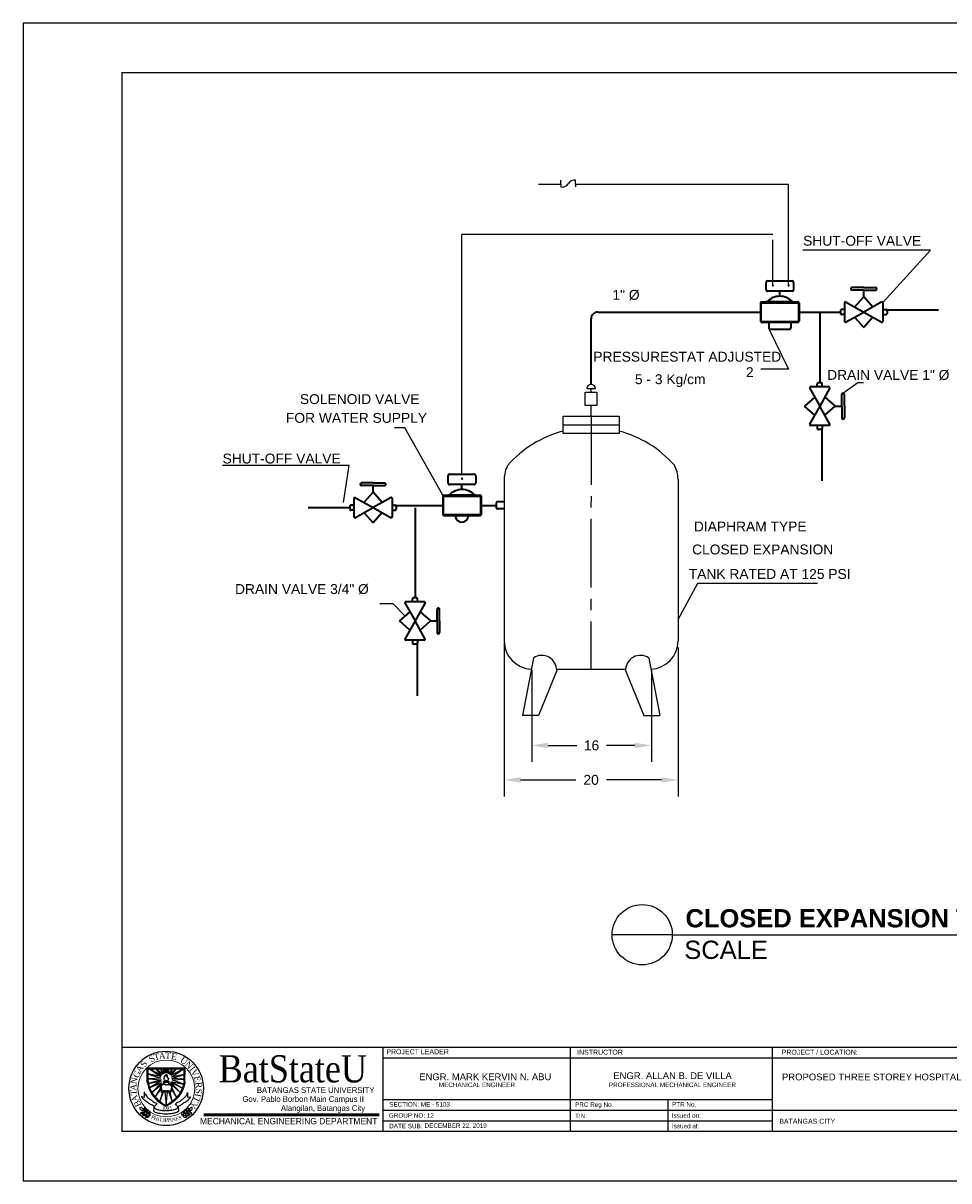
# Model space of a CAD drawing. Header units: inches. Extents: x 43.9 to 61.8, y 16.4 to 29.1.
# Tile 1 of 2: x 43.9 to 54, y 16.4 to 29.1. Entities that reach past the tile are written whole.
import ezdxf
from ezdxf.enums import TextEntityAlignment as Align

# ---------------------------------------------------------------- set-up
doc = ezdxf.new("R2010")
doc.units = ezdxf.units.IN
doc.header["$MEASUREMENT"] = 0
doc.linetypes.add('CENTER2', pattern=[1.125, 0.75, -0.125, 0.125, -0.125])
doc.linetypes.add('DASHDOT', pattern=[1, 0.5, -0.25, 0, -0.25])
for name, color, linetype in [('.1', 1, 'Continuous'), ('Duct', 4, 'Continuous'), ('pipe', 5, 'Continuous'), ('template', 7, 'Continuous')]:
    doc.layers.add(name, color=color, linetype=linetype)
for name, color, linetype, lineweight in [('2', 2, 'Continuous', 25), ('3', 3, 'Continuous', 25), ('5', 5, 'Continuous', 35)]:
    doc.layers.add(name, color=color, linetype=linetype, lineweight=lineweight)
doc.styles.add('arial', font='arial.ttf')
doc.styles.add('CGOTHIC', font='GOTHIC.TTF')
doc.styles.add('GARAMOND', font='GARA.TTF')
doc.dimstyles.get("Standard").update_dxf_attribs({"dimtxt": 0.18, "dimasz": 0.18, "dimexe": 0.18, "dimexo": 0.0625, "dimgap": 0.09, "dimtad": 0, "dimtih": 1, "dimtoh": 1, "dimdec": 4, "dimzin": 0, "dimdsep": 46, "dimtxsty": 'Standard', "dimcen": 0.09, "dimadec": 0, "dimazin": 0, "dimtfac": 1, "dimtdec": 4, "dimtofl": 0, "dimtmove": 0, "dimatfit": 3, "dimfxl": 1, "dimtolj": 1, "dimtzin": 0, "dimarcsym": 0})

# ---------------------------------------------------------------- blocks, each defined once
blk = doc.blocks.new('*D2')
at = {"color": 0, "lineweight": -2, "transparency": 16777216}
for p, q in [((49.456, 21.999), (49.456, 20.995)), ((50.768, 21.999), (50.768, 20.995)), ((49.636, 21.175), (49.95, 21.175)), ((50.588, 21.175), (50.275, 21.175))]:
    blk.add_line(p, q, dxfattribs=at)
at = {"color": 0, "transparency": 16777216}
for points in [[(49.636, 21.205), (49.636, 21.145), (49.456, 21.175)], [(50.588, 21.205), (50.588, 21.145), (50.768, 21.175)]]:
    blk.add_solid(points, dxfattribs=at)
at = {"layer": 'Defpoints', "color": 0, "transparency": 16777216}
for p in [(49.456, 22.062), (50.768, 22.062), (50.768, 21.175)]:
    blk.add_point(p, dxfattribs=at)
at = {"color": 0, "transparency": 16777216, "insert": (50.112, 21.175), "char_height": 0.1083, "width": 0.62402, "attachment_point": 5, "style": 'arial'}
blk.add_mtext('\\A1;16', dxfattribs=at)
blk = doc.blocks.new('*D3')
at = {"color": 0, "lineweight": -2, "transparency": 16777216}
for p, q in [((49.155, 22.295), (49.155, 20.617)), ((51.06, 22.249), (51.06, 20.617)), ((49.335, 20.797), (49.939, 20.797)), ((50.88, 20.797), (50.275, 20.797))]:
    blk.add_line(p, q, dxfattribs=at)
at = {"color": 0, "transparency": 16777216}
for points in [[(49.335, 20.827), (49.335, 20.767), (49.155, 20.797)], [(50.88, 20.827), (50.88, 20.767), (51.06, 20.797)]]:
    blk.add_solid(points, dxfattribs=at)
at = {"layer": 'Defpoints', "color": 0, "transparency": 16777216}
for p in [(49.155, 22.357), (51.06, 22.312), (51.06, 20.797)]:
    blk.add_point(p, dxfattribs=at)
at = {"color": 0, "transparency": 16777216, "insert": (50.107, 20.797), "char_height": 0.1083, "attachment_point": 5, "style": 'arial'}
blk.add_mtext('\\A1;20', dxfattribs=at)

msp = doc.modelspace()

# ---------------------------------------------------------------- linework, layer by layer
at = {"layer": '.1', "color": 0}
msp.add_line((61.7772, 29.09214), (43.88147, 29.09214), dxfattribs=at)
for p, q in [((48.69151, 24.14835), (48.69151, 26.77501)), ((52.10002, 26.77501), (48.69151, 26.77501)), ((50.99755, 19.10055), (50.337, 19.10055)), ((50.99755, 19.10055), (56.14817, 19.10055))]:
    msp.add_line(p, q)
at = {"color": 7}
for p, q in [((49.80119, 24.78252), (50.41326, 24.78252)), ((49.80119, 24.59306), (49.80119, 24.78252)), ((50.41326, 24.78252), (50.41326, 24.59306)), ((49.80119, 24.68779), (50.41326, 24.68779)), ((50.41326, 24.59306), (49.80119, 24.59306)), ((49.15465, 24.09394), (49.15465, 22.31915)), ((51.05979, 24.09394), (51.05979, 22.31915)), ((49.47449, 22.1332), (49.3541, 21.50383)), ((50.73995, 22.1332), (50.86034, 21.50383)), ((49.72971, 21.99602), (49.53102, 21.50383)), ((49.72933, 22.01108), (50.47865, 22.01108)), ((50.48473, 21.99602), (50.68343, 21.50383)), ((49.53102, 21.50383), (49.3541, 21.50383)), ((50.68343, 21.50383), (50.86034, 21.50383))]:
    msp.add_line(p, q, dxfattribs=at)
at = {"linetype": 'CENTER2'}
msp.add_line((50.10722, 24.78252), (50.10399, 22.01108), dxfattribs=at)
msp.add_circle((50.66728, 19.10055), 0.33027)
at = {"color": 7}
for centre, radius, start, end in [((50.10722, 23.44485), 1.21419, 104.598766, 138.726021), ((50.10722, 23.44485), 1.21419, 41.273979, 75.401234), ((49.46273, 24.09394), 0.30808, 150.466994, 180), ((50.75171, 24.09394), 0.30808, 0, 29.533006), ((49.46273, 22.31915), 0.30808, 180, 267.849613), ((50.75171, 22.31915), 0.30808, 272.150375, 0), ((49.56706, 21.99942), 0.16269, 358.802335, 124.679184), ((50.64739, 21.99942), 0.16269, 55.320816, 181.197665)]:
    msp.add_arc(centre, radius, start, end, dxfattribs=at)
at = {"layer": '2', "color": 7}
for p, q in [((49.77549, 27.32526), (49.53063, 27.32526)), ((49.77549, 27.32526), (49.77549, 27.3724)), ((49.77549, 27.32526), (49.77549, 27.29651)), ((49.93659, 27.32526), (49.93659, 27.3724)), ((52.27247, 27.32526), (49.93659, 27.32526)), ((49.93659, 27.32526), (49.93659, 27.29651)), ((52.27247, 26.21665), (52.27247, 27.32526)), ((53.82705, 26.60302), (52.42676, 26.60302)), ((53.30816, 26.03353), (53.82705, 26.60302)), ((51.97514, 25.82363), (51.97514, 26.02332)), ((51.97514, 26.02332), (52.37683, 26.02332)), ((52.37683, 26.02332), (52.37683, 25.82363)), ((52.37683, 25.82363), (51.97514, 25.82363)), ((52.05678, 25.74232), (52.27247, 25.29902)), ((52.27247, 25.29902), (51.96639, 25.29902)), ((52.8665, 25.03719), (53.02962, 25.15413)), ((53.02962, 25.15413), (53.09406, 25.15413)), ((48.06519, 24.65677), (47.95243, 24.65677)), ((48.48252, 23.91853), (48.06519, 24.65677)), ((47.45373, 24.24208), (46.06517, 24.24208)), ((47.39393, 23.83896), (47.45373, 24.24208)), ((48.4911, 23.70491), (48.4911, 23.9046)), ((48.4911, 23.9046), (48.89279, 23.9046)), ((48.89279, 23.9046), (48.89279, 23.70491)), ((48.89279, 23.70491), (48.4911, 23.70491)), ((51.27268, 22.94989), (51.05979, 22.55985)), ((52.58949, 22.94989), (51.27268, 22.94989)), ((47.93772, 22.72685), (47.79273, 22.72685)), ((48.06626, 22.5959), (47.93772, 22.72685))]:
    msp.add_line(p, q, dxfattribs=at)
at = {"layer": '2', "color": 7, "linetype": 'DASHDOT'}
msp.add_line((52.10002, 26.21665), (52.10002, 26.77501), dxfattribs=at)
at = {"layer": '2', "color": 7}
for centre, major_axis, start_param, end_param in [((49.79227, 27.36651), (0.0509, 0.0509), 3.69179487, 4.98194823), ((49.93213, 27.27988), (-0.0655, 0.0655), -0.83352125, 0.20071219), ((52.10002, 26.21665), (-0.00431, 0.00431), 3.92699082, 7.06858347), ((52.10002, 26.21665), (0.00431, 0.00431), 2.35619449, 5.49778714), ((52.27247, 26.21665), (0.00431, 0.00431), 5.49778714, 8.6393798), ((52.27247, 26.21665), (0.00431, 0.00431), 2.35619449, 5.49778714), ((48.69322, 24.09793), (0.00431, 0.00431), 5.49778714, 8.6393798), ((48.69322, 24.09793), (0.00431, 0.00431), 2.35619449, 5.49778714)]:
    msp.add_ellipse(centre, major_axis=major_axis, ratio=1, start_param=start_param, end_param=end_param, dxfattribs=at)
for points in [[(53.30866, 26.033), (53.30766, 26.03407), (53.30496, 26.03053)], [(52.05613, 25.742), (52.05744, 25.74264), (52.05487, 25.74627)], [(52.86693, 25.0366), (52.86607, 25.03779), (52.86293, 25.03464)], [(47.90995, 23.89003), (47.90904, 23.89118), (47.90604, 23.8879)], [(48.48311, 23.91896), (48.48192, 23.9181), (48.48508, 23.91496)], [(48.06678, 22.59641), (48.06574, 22.59538), (48.06933, 22.59277)]]:
    msp.add_solid(points, dxfattribs=at)
at = {"layer": '5', "color": 7}
for p, q in [((52.02479, 26.16973), (52.02479, 26.25107)), ((52.04079, 26.26707), (52.31031, 26.26707)), ((52.31031, 26.15373), (52.04079, 26.15373)), ((52.17555, 26.09871), (52.17555, 26.15373)), ((52.32632, 26.25107), (52.32632, 26.16973)), ((53.09568, 26.19492), (52.96812, 26.19492)), ((53.09568, 26.16632), (52.96812, 26.16632)), ((53.09568, 26.19492), (53.22324, 26.19492)), ((53.09568, 26.16632), (53.22324, 26.16632)), ((53.09568, 26.09369), (53.09568, 26.16632)), ((51.96451, 26.02434), (51.96451, 25.82593)), ((51.97631, 26.03613), (52.02717, 26.03613)), ((52.32394, 26.03613), (52.02717, 26.03613)), ((52.32394, 26.03613), (52.3748, 26.03613)), ((52.38659, 26.02434), (52.38659, 25.82593)), ((52.88464, 26.02434), (52.88464, 25.82593)), ((52.89643, 26.03613), (53.09568, 25.92513)), ((52.99606, 25.98063), (53.09568, 26.09369)), ((53.1953, 25.98063), (53.09568, 26.09369)), ((53.29492, 26.03613), (53.09568, 25.92513)), ((53.30672, 26.02434), (53.30672, 25.82593)), ((50.18034, 25.92513), (51.36978, 25.92513)), ((51.36978, 25.92513), (51.96451, 25.92513)), ((52.38659, 25.92513), (52.84024, 25.92513)), ((52.61341, 25.92513), (52.61341, 25.14952)), ((52.84024, 25.9406), (52.84024, 25.90967)), ((52.88464, 25.95279), (52.85242, 25.95279)), ((52.88464, 25.89748), (52.85242, 25.89748)), ((52.89643, 25.81414), (53.09568, 25.92513)), ((53.09568, 25.92513), (53.29492, 25.81414)), ((53.30672, 25.95279), (53.33893, 25.95279)), ((53.30672, 25.89748), (53.33893, 25.89748)), ((53.34755, 25.94922), (53.91565, 25.94922)), ((53.35112, 25.9406), (53.35112, 25.90967)), ((50.10722, 25.13288), (50.10722, 25.85202)), ((51.97631, 25.81414), (52.3748, 25.81414)), ((52.05387, 25.81414), (52.05387, 25.75108)), ((52.29723, 25.81414), (52.29723, 25.75108)), ((52.99606, 25.86964), (53.09568, 25.75658)), ((53.1953, 25.86964), (53.09568, 25.75658)), ((52.06606, 25.73889), (52.28504, 25.73889)), ((52.58576, 25.10512), (52.58576, 25.13733)), ((52.62888, 25.14952), (52.59795, 25.14952)), ((52.64107, 25.10512), (52.64107, 25.13733)), ((52.50242, 25.09332), (52.61341, 24.89408)), ((52.71262, 25.10512), (52.51421, 25.10512)), ((52.72441, 25.09332), (52.61341, 24.89408)), ((52.8546, 24.89408), (52.8546, 25.02164)), ((52.88321, 24.89408), (52.88321, 25.02164)), ((52.55792, 24.9937), (52.44486, 24.89408)), ((52.55792, 24.79445), (52.44486, 24.89408)), ((52.61341, 24.89408), (52.50242, 24.69483)), ((52.72441, 24.69483), (52.61341, 24.89408)), ((52.66891, 24.9937), (52.78197, 24.89408)), ((52.66891, 24.79445), (52.78197, 24.89408)), ((52.78197, 24.89408), (52.8546, 24.89408)), ((52.8546, 24.89408), (52.8546, 24.76652)), ((52.88321, 24.89408), (52.88321, 24.76652)), ((52.71262, 24.68304), (52.51421, 24.68304)), ((52.58576, 24.68304), (52.58576, 24.65082)), ((52.62888, 24.63864), (52.59795, 24.63864)), ((52.6375, 24.64221), (52.6375, 24.07411)), ((52.64107, 24.68304), (52.64107, 24.65082)), ((48.54075, 24.05101), (48.54075, 24.13235)), ((48.55675, 24.14835), (48.82628, 24.14835)), ((48.84228, 24.13235), (48.84228, 24.05101)), ((47.71655, 24.05212), (47.58899, 24.05212)), ((47.71655, 24.02352), (47.58899, 24.02352)), ((47.71655, 24.05212), (47.84411, 24.05212)), ((47.71655, 24.02352), (47.84411, 24.02352)), ((47.71655, 23.95089), (47.71655, 24.02352)), ((48.82628, 24.03501), (48.55675, 24.03501)), ((48.69151, 23.97999), (48.69151, 24.03501)), ((47.50551, 23.88153), (47.50551, 23.68313)), ((47.5173, 23.89333), (47.71655, 23.78233)), ((47.61693, 23.83783), (47.71655, 23.95089)), ((47.81617, 23.83783), (47.71655, 23.95089)), ((47.91579, 23.89333), (47.71655, 23.78233)), ((47.92759, 23.88153), (47.92759, 23.68313)), ((48.48047, 23.90562), (48.48047, 23.70721)), ((48.49227, 23.91741), (48.54313, 23.91741)), ((48.8399, 23.91741), (48.54313, 23.91741)), ((48.8399, 23.91741), (48.89076, 23.91741)), ((48.90256, 23.90562), (48.90256, 23.70721)), ((47.00746, 23.78233), (47.46111, 23.78233)), ((47.46111, 23.7978), (47.46111, 23.76687)), ((47.50551, 23.80998), (47.47329, 23.80998)), ((47.50551, 23.75468), (47.47329, 23.75468)), ((47.5173, 23.67133), (47.71655, 23.78233)), ((47.71655, 23.78233), (47.91579, 23.67133)), ((47.92759, 23.80998), (47.9598, 23.80998)), ((47.92759, 23.75468), (47.9598, 23.75468)), ((47.96842, 23.80641), (48.48047, 23.80641)), ((47.97199, 23.7978), (47.97199, 23.76687)), ((48.17706, 23.77951), (48.17706, 22.79461)), ((48.90256, 23.80641), (49.0678, 23.80641)), ((49.0678, 23.8328), (49.0678, 23.78003)), ((49.15465, 23.84498), (49.07999, 23.84498)), ((49.15465, 23.76785), (49.07999, 23.76785)), ((47.61693, 23.72683), (47.71655, 23.61378)), ((47.81617, 23.72683), (47.71655, 23.61378)), ((48.49227, 23.69542), (48.89076, 23.69542)), ((48.06606, 22.73841), (48.17706, 22.53917)), ((48.27626, 22.75021), (48.07786, 22.75021)), ((48.14941, 22.75021), (48.14941, 22.78242)), ((48.19253, 22.79461), (48.1616, 22.79461)), ((48.28806, 22.73841), (48.17706, 22.53917)), ((48.20471, 22.75021), (48.20471, 22.78242)), ((48.12156, 22.63879), (48.00851, 22.53917)), ((48.23256, 22.63879), (48.34562, 22.53917)), ((48.41825, 22.53917), (48.41825, 22.66673)), ((48.44685, 22.53917), (48.44685, 22.66673)), ((48.12156, 22.43955), (48.00851, 22.53917)), ((48.17706, 22.53917), (48.06606, 22.33992)), ((48.28806, 22.33992), (48.17706, 22.53917)), ((48.23256, 22.43955), (48.34562, 22.53917)), ((48.34562, 22.53917), (48.41825, 22.53917)), ((48.41825, 22.53917), (48.41825, 22.41161)), ((48.44685, 22.53917), (48.44685, 22.41161)), ((48.27626, 22.32813), (48.07786, 22.32813)), ((48.14941, 22.32813), (48.14941, 22.29591)), ((48.19253, 22.28373), (48.1616, 22.28373)), ((48.20114, 22.2873), (48.20114, 21.7192)), ((48.20471, 22.32813), (48.20471, 22.29591))]:
    msp.add_line(p, q, dxfattribs=at)
for centre, major_axis, start_param, end_param in [((52.04079, 26.25107), (-0.01132, 0.01132), -0.78539816, 0.78539816), ((52.04079, 26.16973), (0.01132, 0.01132), 2.35619449, 3.92699082), ((52.31031, 26.25107), (-0.01132, 0.01132), 3.92699082, 5.49778714), ((52.31031, 26.16973), (0.01132, 0.01132), 3.92699082, 5.49778714), ((52.96812, 26.18062), (-0.01011, 0.01011), -0.78539816, 2.35619449), ((53.22324, 26.18062), (0.01011, 0.01011), 3.92699082, 7.06858347), ((51.97631, 26.02434), (0.00834, 0.00834), 0.78539816, 2.35619449), ((52.02717, 26.04793), (0.00834, 0.00834), 3.92699082, 4.72518091), ((52.17555, 25.90329), (0.18281, 0.06905), 1.20963793, 2.00782802), ((52.17555, 25.90329), (-0.13818, 0.13818), 4.69959705, 5.49778714), ((52.32394, 26.04793), (-0.00834, 0.00834), 1.55800439, 2.35619449), ((52.3748, 26.02434), (0.00834, 0.00834), 5.49778714, 7.06858347), ((52.89643, 26.02434), (-0.00834, 0.00834), -0.78539816, 0.78539816), ((53.29492, 26.02434), (0.00834, 0.00834), 5.49778714, 7.06858347), ((50.18034, 25.85202), (0.0517, 0.0517), 0.78539816, 2.35619449), ((52.85242, 25.9406), (0.00862, 0.00862), 0.78539816, 2.35619449), ((52.85242, 25.90967), (0.00862, 0.00862), 2.35619449, 3.92699082), ((53.33893, 25.9406), (-0.00862, 0.00862), 3.92699082, 5.49778714), ((53.33893, 25.90967), (-0.00862, 0.00862), 2.35619449, 3.92699082), ((51.97631, 25.82593), (-0.00834, 0.00834), 0.78539816, 2.35619449), ((52.3748, 25.82593), (-0.00834, 0.00834), 2.35619449, 3.92699082), ((52.89643, 25.82593), (0.00834, 0.00834), 2.35619449, 3.92699082), ((53.29492, 25.82593), (-0.00834, 0.00834), 2.35619449, 3.92699082), ((52.06606, 25.75108), (-0.00862, 0.00862), 0.78539816, 2.35619449), ((52.28504, 25.75108), (0.00862, 0.00862), 3.92699082, 5.49778714), ((52.59795, 25.13733), (0.00862, 0.00862), 0.78539816, 2.35619449), ((52.62888, 25.13733), (-0.00862, 0.00862), 3.92699082, 5.49778714), ((52.51421, 25.09332), (0.00834, 0.00834), 0.78539816, 2.35619449), ((52.71262, 25.09332), (-0.00834, 0.00834), 3.92699082, 5.49778714), ((52.8689, 25.02164), (0.01011, 0.01011), 5.49778714, 8.6393798), ((52.8689, 24.76652), (-0.01011, 0.01011), 0.78539816, 3.92699082), ((52.51421, 24.69483), (0.00834, 0.00834), 2.35619449, 3.92699082), ((52.59795, 24.65082), (-0.00862, 0.00862), 0.78539816, 2.35619449), ((52.62888, 24.65082), (0.00862, 0.00862), 3.92699082, 5.49778714), ((52.71262, 24.69483), (-0.00834, 0.00834), 2.35619449, 3.92699082), ((48.55675, 24.13235), (-0.01132, 0.01132), -0.78539816, 0.78539816), ((48.82628, 24.13235), (0.01132, 0.01132), 5.49778714, 7.06858347), ((47.58899, 24.03782), (-0.01011, 0.01011), -0.78539816, 2.35619449), ((47.84411, 24.03782), (-0.01011, 0.01011), 2.35619449, 5.49778714), ((48.55675, 24.05101), (0.01132, 0.01132), 2.35619449, 3.92699082), ((48.82628, 24.05101), (-0.01132, 0.01132), 2.35619449, 3.92699082), ((47.5173, 23.88153), (-0.00834, 0.00834), -0.78539816, 0.78539816), ((47.91579, 23.88153), (0.00834, 0.00834), 5.49778714, 7.06858347), ((48.49227, 23.90562), (-0.00834, 0.00834), -0.78539816, 0.78539816), ((48.54313, 23.92921), (0.00834, 0.00834), 3.92699082, 4.72518091), ((48.69151, 23.78458), (-0.09728, 0.16948), -0.52105313, 0.27713697), ((48.69151, 23.78458), (0.09728, 0.16948), -0.27711629, 0.5210738), ((48.8399, 23.92921), (-0.00834, 0.00834), 1.55800439, 2.35619449), ((48.89076, 23.90562), (0.00834, 0.00834), 5.49778714, 7.06858347), ((47.47329, 23.7978), (0.00862, 0.00862), 0.78539816, 2.35619449), ((47.47329, 23.76687), (-0.00862, 0.00862), 0.78539816, 2.35619449), ((47.9598, 23.7978), (-0.00862, 0.00862), 3.92699082, 5.49778714), ((47.9598, 23.76687), (0.00862, 0.00862), 3.92699082, 5.49778714), ((49.07999, 23.8328), (0.00862, 0.00862), 0.78539816, 2.35619449), ((49.07999, 23.78003), (0.00862, 0.00862), 2.35619449, 3.92699082), ((47.5173, 23.68313), (0.00834, 0.00834), 2.35619449, 3.92699082), ((47.91579, 23.68313), (-0.00834, 0.00834), 2.35619449, 3.92699082), ((48.49227, 23.70721), (0.00834, 0.00834), 2.35619449, 3.92699082), ((48.69151, 23.69542), (-0.05088, 0.05088), 0.78539816, 3.92699082), ((48.89076, 23.70721), (-0.00834, 0.00834), 2.35619449, 3.92699082), ((48.07786, 22.73841), (0.00834, 0.00834), 0.78539816, 2.35619449), ((48.1616, 22.78242), (-0.00862, 0.00862), -0.78539816, 0.78539816), ((48.19253, 22.78242), (-0.00862, 0.00862), 3.92699082, 5.49778714), ((48.27626, 22.73841), (0.00834, 0.00834), 5.49778714, 7.06858347), ((48.43255, 22.66673), (0.01011, 0.01011), 5.49778714, 8.6393798), ((48.07786, 22.33992), (-0.00834, 0.00834), 0.78539816, 2.35619449), ((48.27626, 22.33992), (-0.00834, 0.00834), 2.35619449, 3.92699082), ((48.43255, 22.41161), (0.01011, 0.01011), 2.35619449, 5.49778714), ((48.1616, 22.29591), (0.00862, 0.00862), 2.35619449, 3.92699082), ((48.19253, 22.29591), (0.00862, 0.00862), 3.92699082, 5.49778714)]:
    msp.add_ellipse(centre, major_axis=major_axis, ratio=1, start_param=start_param, end_param=end_param, dxfattribs=at)
at = {"layer": 'Duct', "color": 7}
for p, q in [((50.06045, 25.0861), (50.15399, 25.0861)), ((50.10722, 25.04814), (50.10722, 25.0861))]:
    msp.add_line(p, q, dxfattribs=at)
msp.add_arc((50.10722, 25.0861), 0.04677, 0, 180, dxfattribs=at)
at = {"layer": 'pipe', "color": 7, "linetype": 'Continuous'}
msp.add_line((50.10722, 24.78252), (50.10722, 24.90214), dxfattribs=at)
msp.add_lwpolyline([(50.04291, 25.04814), (50.17153, 25.04814), (50.17153, 24.90214), (50.04291, 24.90214)], close=True, dxfattribs=at)
at = {"layer": 'template'}
for p, q in [((43.88147, 29.09214), (43.88147, 16.40245)), ((44.96606, 17.86775), (61.2349, 17.86775)), ((47.82256, 17.86794), (47.82256, 16.94474)), ((47.82256, 17.86775), (47.82256, 16.94474)), ((49.87924, 17.86794), (49.87924, 16.94474)), ((49.87924, 17.86775), (49.87924, 16.94474)), ((52.09477, 16.94474), (52.09477, 17.86775)), ((45.24119, 17.64131), (45.65789, 17.64053)), ((45.24119, 17.48509), (45.24119, 17.64131)), ((45.65502, 17.48509), (45.65789, 17.64053)), ((47.82256, 17.75237), (58.02016, 17.75237)), ((45.38986, 17.54471), (45.24607, 17.57599)), ((45.24607, 17.57599), (45.38986, 17.52613)), ((45.25002, 17.62994), (45.64618, 17.62994)), ((45.25002, 17.49132), (45.25002, 17.62994)), ((45.38986, 17.52613), (45.25487, 17.52027)), ((45.25487, 17.52027), (45.39378, 17.51049)), ((45.39964, 17.55839), (45.26661, 17.62994)), ((45.26661, 17.62994), (45.38986, 17.54471)), ((45.34584, 17.62994), (45.33998, 17.62389)), ((45.33998, 17.62389), (45.39964, 17.55839)), ((45.4104, 17.56817), (45.34584, 17.62994)), ((45.39084, 17.62994), (45.38595, 17.62994)), ((45.38595, 17.62994), (45.4104, 17.56817)), ((45.42508, 17.57501), (45.39084, 17.62994)), ((45.42508, 17.62994), (45.41472, 17.62671)), ((45.41472, 17.62671), (45.42508, 17.57501)), ((45.43975, 17.58283), (45.42508, 17.62994)), ((45.44366, 17.62994), (45.43975, 17.58283)), ((45.45736, 17.62994), (45.44366, 17.62994)), ((45.47496, 17.62994), (45.45736, 17.58381)), ((45.45736, 17.58381), (45.45736, 17.62994)), ((45.518, 17.62994), (45.47496, 17.57697)), ((45.47496, 17.57697), (45.48181, 17.62994)), ((45.48181, 17.62994), (45.47496, 17.62994)), ((45.563, 17.62994), (45.48964, 17.56719)), ((45.48964, 17.56719), (45.518, 17.62994)), ((45.63734, 17.62994), (45.5004, 17.55742)), ((45.5004, 17.55742), (45.563, 17.62994)), ((45.50724, 17.53884), (45.63734, 17.62994)), ((45.64618, 17.56915), (45.50724, 17.53884)), ((45.51116, 17.52418), (45.64618, 17.56915)), ((45.64618, 17.51831), (45.51116, 17.52418)), ((45.51311, 17.51049), (45.64618, 17.51831)), ((45.64618, 17.49015), (45.64618, 17.62994)), ((45.39378, 17.51049), (45.25478, 17.46822)), ((45.25478, 17.46822), (45.39475, 17.49876)), ((45.39475, 17.49876), (45.26819, 17.42102)), ((45.26819, 17.42102), (45.39964, 17.48116)), ((45.39964, 17.48116), (45.29218, 17.37136)), ((45.29218, 17.37136), (45.40943, 17.46943)), ((45.38497, 17.41469), (45.32882, 17.32176)), ((45.32882, 17.32176), (45.38693, 17.40002)), ((45.37883, 17.44384), (45.39277, 17.37977)), ((45.37958, 17.27427), (45.4241, 17.38536)), ((45.38963, 17.44247), (45.40009, 17.38291)), ((45.42319, 17.48253), (45.42319, 17.46435)), ((45.47355, 17.48036), (45.47355, 17.46218)), ((45.60269, 17.36915), (45.48866, 17.47237)), ((45.51145, 17.43725), (45.49681, 17.38186)), ((45.62764, 17.42002), (45.5004, 17.48116)), ((45.5004, 17.48116), (45.60269, 17.36915)), ((45.50256, 17.37873), (45.51965, 17.44432)), ((45.50724, 17.4929), (45.62764, 17.42002)), ((45.50724, 17.4929), (45.64015, 17.4625)), ((45.50822, 17.40589), (45.56295, 17.3169)), ((45.64015, 17.4625), (45.51311, 17.51049)), ((45.56295, 17.3169), (45.51409, 17.4186)), ((45.17861, 17.32672), (45.21176, 17.31985)), ((45.21176, 17.31985), (45.20985, 17.36953)), ((45.40747, 17.37558), (45.37958, 17.27427)), ((45.43584, 17.38243), (45.4481, 17.2314)), ((45.4481, 17.2314), (45.46323, 17.3834)), ((45.47594, 17.38243), (45.51538, 17.27328)), ((45.51538, 17.27328), (45.49355, 17.37656)), ((45.68188, 17.36996), (45.68392, 17.32118)), ((45.68392, 17.32118), (45.71646, 17.32225)), ((47.82256, 17.29268), (52.09477, 17.29268)), ((50.94711, 17.29268), (50.94711, 16.94474)), ((47.82256, 17.1767), (54.21759, 17.1767)), ((47.82256, 17.06072), (49.68539, 17.06072)), ((47.82256, 17.06072), (52.09477, 17.06072)), ((49.87924, 17.06072), (51.74208, 17.06072)), ((43.88147, 16.40245), (61.7772, 16.40245))]:
    msp.add_line(p, q, dxfattribs=at)
at = {"layer": 'template', "linetype": 'Continuous', "ltscale": 0.5}
msp.add_line((49.87924, 17.86775), (49.87924, 16.94474), dxfattribs=at)
at = {"layer": 'template', "linetype": 'Continuous', "lineweight": 50}
msp.add_line((45.86094, 17.12651), (47.78263, 17.12651), dxfattribs=at)
at = {"layer": 'template', "linetype": 'Continuous', "const_width": 0.01538}
msp.add_lwpolyline([(44.96606, 16.94474), (61.2349, 16.94474), (61.2349, 28.54985), (44.96606, 28.54985)], close=True, dxfattribs=at)
at = {"layer": 'template'}
msp.add_circle((45.44884, 17.41604), 0.4079, dxfattribs=at)
at = {"layer": 'template', "lineweight": 20}
for centre, radius in [((45.44884, 17.41604), 0.4079), ((45.4503, 17.41486), 0.31151)]:
    msp.add_circle(centre, radius, dxfattribs=at)
at = {"layer": 'template', "start_tangent": (-1, 0)}
msp.add_spline([(45.4469, 17.49865), (45.43455, 17.50536), (45.42805, 17.51553), (45.42805, 17.52679), (45.42805, 17.53545), (45.43065, 17.53999), (45.43325, 17.54865), (45.43715, 17.54779), (45.43845, 17.55644), (45.44105, 17.56294), (45.44451, 17.55818), (45.45123, 17.55212), (45.45643, 17.55212), (45.45599, 17.55904), (45.45361, 17.56532), (45.45404, 17.56748), (45.46033, 17.56207), (45.46033, 17.55709), (45.46141, 17.55233), (45.46141, 17.54714), (45.45946, 17.53913), (45.46422, 17.53177), (45.47007, 17.53198), (45.47375, 17.52246), (45.47267, 17.51467), (45.46704, 17.50406), (45.46163, 17.49951), (45.45491, 17.49821), (45.44668, 17.49821), (45.44711, 17.49821)], degree=3, dxfattribs=at)
at = {"layer": 'template'}
for points in [[(45.24119, 17.48509), (45.25387, 17.43096), (45.28028, 17.37035), (45.31648, 17.31951), (45.38886, 17.25401), (45.43777, 17.22566), (45.44755, 17.22273)], [(45.25002, 17.49132), (45.26271, 17.43719), (45.28912, 17.37658), (45.32531, 17.32574), (45.3977, 17.26024), (45.4466, 17.23189), (45.45639, 17.22896)], [(45.37883, 17.44384), (45.37867, 17.4508), (45.38893, 17.45229), (45.4001, 17.45655), (45.4137, 17.46334), (45.42319, 17.46435), (45.42319, 17.46857)], [(45.39277, 17.37977), (45.40166, 17.37338), (45.41107, 17.37558), (45.41734, 17.38227), (45.4241, 17.38536), (45.43355, 17.38536), (45.44087, 17.38384), (45.44819, 17.38018), (45.46022, 17.38279), (45.46754, 17.38488), (45.47594, 17.38243), (45.49355, 17.37656), (45.50256, 17.37873)], [(45.40009, 17.38291), (45.41002, 17.38291), (45.41159, 17.38709), (45.41839, 17.39074), (45.42989, 17.39336), (45.44087, 17.38813), (45.44767, 17.38709), (45.45656, 17.38761), (45.46335, 17.39074), (45.47329, 17.39179), (45.47956, 17.39127), (45.48531, 17.38709), (45.48845, 17.38447), (45.49681, 17.38186)], [(45.64618, 17.49132), (45.6335, 17.43719), (45.60709, 17.37658), (45.5709, 17.32574), (45.49851, 17.26024), (45.4496, 17.23189), (45.43982, 17.22896)], [(45.65502, 17.48509), (45.64233, 17.43096), (45.61592, 17.37035), (45.57973, 17.31951), (45.50735, 17.25401), (45.45844, 17.22566), (45.44866, 17.22273)], [(45.51943, 17.44351), (45.51721, 17.45133), (45.50623, 17.44871), (45.49996, 17.45185), (45.49526, 17.4576), (45.48846, 17.46178), (45.48271, 17.46596), (45.47355, 17.46596)], [(45.19334, 17.17009), (45.1737, 17.17711), (45.16461, 17.19117), (45.16344, 17.20493), (45.1652, 17.20728), (45.17722, 17.20611), (45.18923, 17.19527), (45.19392, 17.18473), (45.19539, 17.17477), (45.19539, 17.16979), (45.19421, 17.16979), (45.19158, 17.17243), (45.19128, 17.17243)], [(45.2124, 17.15005), (45.20129, 17.14163), (45.18546, 17.13829), (45.17566, 17.13866), (45.16779, 17.14347), (45.16751, 17.14662), (45.17515, 17.15145), (45.18272, 17.15431), (45.192, 17.15573), (45.19557, 17.15677), (45.20257, 17.15494), (45.2118, 17.14988), (45.21215, 17.14869)], [(45.23731, 17.12867), (45.2262, 17.12025), (45.21037, 17.11691), (45.20057, 17.11728), (45.1927, 17.12209), (45.19242, 17.12525), (45.20006, 17.13007), (45.20763, 17.13293), (45.21691, 17.13435), (45.22048, 17.13539), (45.22748, 17.13356), (45.23672, 17.1285), (45.23706, 17.12731)], [(45.21731, 17.15661), (45.22228, 17.16963), (45.22104, 17.18576), (45.21793, 17.19507), (45.2111, 17.20127), (45.208, 17.20065), (45.20552, 17.19197), (45.2049, 17.1839), (45.20614, 17.1746), (45.20614, 17.17087), (45.20986, 17.16467), (45.21731, 17.15723), (45.21855, 17.15723)], [(45.24222, 17.13523), (45.24719, 17.14826), (45.24595, 17.16438), (45.24284, 17.17369), (45.23602, 17.17989), (45.23291, 17.17927), (45.23043, 17.17059), (45.22981, 17.16252), (45.23105, 17.15322), (45.23105, 17.1495), (45.23477, 17.14329), (45.24222, 17.13585), (45.24346, 17.13585)], [(45.26948, 17.1159), (45.27445, 17.12893), (45.2732, 17.14506), (45.2701, 17.15436), (45.26327, 17.16057), (45.26017, 17.15995), (45.25768, 17.15126), (45.25706, 17.1432), (45.2583, 17.13389), (45.2583, 17.13017), (45.26203, 17.12397), (45.26948, 17.11652), (45.27072, 17.11652)], [(45.626, 17.11889), (45.62159, 17.13212), (45.6235, 17.14818), (45.62699, 17.15735), (45.63407, 17.16326), (45.63715, 17.16251), (45.63927, 17.15373), (45.63955, 17.14565), (45.63792, 17.1364), (45.63777, 17.13268), (45.63378, 17.12664), (45.62603, 17.11951), (45.62479, 17.11957)], [(45.65404, 17.13706), (45.64963, 17.15029), (45.65154, 17.16635), (45.65503, 17.17552), (45.66211, 17.18143), (45.66519, 17.18068), (45.66731, 17.1719), (45.66759, 17.16382), (45.66596, 17.15457), (45.6658, 17.15085), (45.66182, 17.14481), (45.65407, 17.13768), (45.65283, 17.13774)], [(45.65868, 17.13031), (45.66942, 17.12143), (45.6851, 17.11743), (45.69491, 17.11739), (45.70297, 17.12187), (45.70338, 17.12501), (45.69595, 17.13015), (45.68851, 17.13332), (45.6793, 17.13513), (45.67577, 17.13632), (45.6687, 17.13478), (45.65926, 17.13011), (45.65887, 17.12894)], [(45.67983, 17.15738), (45.67541, 17.17061), (45.67732, 17.18667), (45.68081, 17.19584), (45.6879, 17.20175), (45.69097, 17.201), (45.69309, 17.19222), (45.69337, 17.18413), (45.69174, 17.17489), (45.69159, 17.17117), (45.68761, 17.16513), (45.67985, 17.158), (45.67861, 17.15805)], [(45.68446, 17.15063), (45.69521, 17.14175), (45.71088, 17.13775), (45.72069, 17.13771), (45.72876, 17.14219), (45.72917, 17.14533), (45.72174, 17.15046), (45.7143, 17.15364), (45.70508, 17.15544), (45.70156, 17.15664), (45.69449, 17.1551), (45.68505, 17.15043), (45.68465, 17.14925)], [(45.70435, 17.16985), (45.72426, 17.17605), (45.73392, 17.18971), (45.73567, 17.20342), (45.73401, 17.20583), (45.72196, 17.20516), (45.7095, 17.19484), (45.70437, 17.1845), (45.70249, 17.17462), (45.70228, 17.16964), (45.70346, 17.16959), (45.7062, 17.17212), (45.70649, 17.1721)], [(45.26457, 17.10935), (45.25346, 17.10092), (45.23763, 17.09759), (45.22783, 17.09795), (45.21995, 17.10277), (45.21968, 17.10592), (45.22732, 17.11074), (45.23488, 17.1136), (45.24416, 17.11502), (45.24774, 17.11607), (45.25473, 17.11423), (45.26397, 17.10917), (45.26432, 17.10798)], [(45.63064, 17.11214), (45.64138, 17.10326), (45.65706, 17.09926), (45.66687, 17.09922), (45.67494, 17.1037), (45.67534, 17.10684), (45.66791, 17.11198), (45.66047, 17.11515), (45.65126, 17.11696), (45.64773, 17.11815), (45.64066, 17.11661), (45.63123, 17.11194), (45.63083, 17.11076)]]:
    msp.add_spline(points, degree=3, dxfattribs=at)
for points, end_tangent in [([(45.38963, 17.44247), (45.40323, 17.44979), (45.41264, 17.45815), (45.42205, 17.46076), (45.43146, 17.46181), (45.44087, 17.45815), (45.44453, 17.45345), (45.44819, 17.45083), (45.45342, 17.45554), (45.46544, 17.45815), (45.47695, 17.46024), (45.48949, 17.45449), (45.49786, 17.44613), (45.50832, 17.44247), (45.51145, 17.44404), (45.51145, 17.43725)], (0, -1)), ([(45.42069, 17.49509), (45.43651, 17.49422), (45.45297, 17.49357), (45.46401, 17.49379), (45.47376, 17.49487), (45.47918, 17.49444), (45.47939, 17.48924), (45.47939, 17.48491), (45.47744, 17.48102), (45.47289, 17.48037), (45.4638, 17.4795), (45.44799, 17.4795), (45.42914, 17.47907), (45.42438, 17.48188), (45.41896, 17.48535), (45.42048, 17.4953), (45.42048, 17.49639)], (-1, 0))]:
    msp.add_spline(points, degree=3, dxfattribs=dict(at, end_tangent=end_tangent))
for points, knots in [([(45.71646, 17.32225), (45.71718, 17.32227), (45.72156, 17.32144), (45.69675, 17.29818), (45.68157, 17.27819), (45.65049, 17.26097), (45.62184, 17.24168), (45.60088, 17.2248), (45.57824, 17.2174), (45.58286, 17.19388), (45.58847, 17.17513), (45.57521, 17.15222), (45.54787, 17.14705), (45.51223, 17.13781), (45.4684, 17.13446), (45.42554, 17.13341), (45.3875, 17.13923), (45.35394, 17.14281), (45.3297, 17.15151), (45.31655, 17.16142), (45.31182, 17.17029), (45.31569, 17.18628), (45.31906, 17.20209), (45.31361, 17.22936), (45.27483, 17.23736), (45.24526, 17.26242), (45.21772, 17.28372), (45.1942, 17.29978), (45.18623, 17.31553), (45.17332, 17.3277), (45.17835, 17.32703), (45.18363, 17.32568)], [1.52509566, 1.52509566, 1.52509566, 1.52509566, 1.53207344, 1.58461165, 1.6335577, 1.69806939, 1.76871142, 1.82363102, 1.85615423, 1.87443349, 1.94275521, 1.95956409, 2.0138373, 2.08171566, 2.16866491, 2.25326121, 2.31812611, 2.38039581, 2.43947884, 2.45720036, 2.4700917, 2.49227239, 2.54351783, 2.56029693, 2.63925905, 2.72163109, 2.78010421, 2.83264791, 2.87108644, 2.88537242, 2.91114476, 2.91114476, 2.91114476, 2.91114476]), ([(45.21279, 17.37473), (45.2037, 17.37473), (45.22581, 17.34533), (45.23621, 17.32493), (45.26432, 17.29997), (45.29585, 17.28155), (45.31637, 17.26073), (45.34939, 17.25542), (45.34155, 17.23873), (45.33298, 17.22974), (45.32154, 17.22279), (45.31268, 17.20506), (45.34055, 17.18928), (45.37238, 17.18012), (45.41176, 17.17328), (45.44409, 17.1737), (45.48209, 17.17305), (45.52442, 17.17813), (45.55954, 17.19241), (45.57875, 17.20378), (45.57879, 17.21607), (45.56846, 17.22358), (45.56186, 17.23274), (45.54993, 17.23898), (45.55357, 17.25129), (45.5645, 17.26434), (45.58934, 17.2683), (45.61519, 17.28671), (45.63974, 17.30354), (45.65816, 17.32217), (45.66952, 17.33909), (45.67953, 17.35168), (45.6819, 17.36777), (45.68188, 17.36996)], [0, 0, 0, 0, 0.05015677, 0.09732989, 0.16941511, 0.23846923, 0.29738227, 0.34519032, 0.36160902, 0.38475292, 0.41540171, 0.43521016, 0.48008218, 0.54908588, 0.63759308, 0.69239675, 0.72818115, 0.84754613, 0.9203779, 0.94487982, 0.95929114, 0.97972207, 1.01030939, 1.0239692, 1.04625377, 1.06606424, 1.11908078, 1.17380836, 1.241086, 1.28254417, 1.31829324, 1.35059418, 1.37988475, 1.37988475, 1.37988475, 1.37988475]), ([(45.20988, 17.37362), (45.21071, 17.37459), (45.21222, 17.37525), (45.21449, 17.37521), (45.21485, 17.37521)], [3.0484676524, 3.0484676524, 3.0484676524, 3.0484676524, 3.0588690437, 3.0607909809, 3.0607909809, 3.0607909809, 3.0607909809]), ([(45.44324, 17.29131), (45.44541, 17.29096), (45.44923, 17.29036), (45.45198, 17.29062), (45.45406, 17.29125)], [0, 0, 0, 0, 0.0114553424, 0.0200747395, 0.0200747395, 0.0200747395, 0.0200747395]), ([(45.44324, 17.28758), (45.44541, 17.28724), (45.44923, 17.28663), (45.45198, 17.2869), (45.45406, 17.28753)], [0, 0, 0, 0, 0.0114553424, 0.0200747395, 0.0200747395, 0.0200747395, 0.0200747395]), ([(45.44425, 17.27879), (45.44608, 17.27908), (45.44913, 17.27951), (45.45147, 17.27936), (45.45284, 17.27902)], [0.0017854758, 0.0017854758, 0.0017854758, 0.0017854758, 0.0114553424, 0.0182365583, 0.0182365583, 0.0182365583, 0.0182365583]), ([(45.44455, 17.27512), (45.44628, 17.27538), (45.4491, 17.27577), (45.45129, 17.27564), (45.45248, 17.27538)], [0.0023117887, 0.0023117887, 0.0023117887, 0.0023117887, 0.0114553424, 0.0176246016, 0.0176246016, 0.0176246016, 0.0176246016])]:
    msp.add_open_spline(points, degree=3, knots=knots, dxfattribs=at)

# ---------------------------------------------------------------- texts
at = {"char_height": 0.2, "attachment_point": 1, "style": 'arial'}
for s, width, insert in [('{\\fArial|b1|i0|c0|p34;CLOSED EXPANSION TANK DETAILS}', 5.5498971, (51.14213, 19.38074)), ('\\pxt21;SCALE                                             NTS', 5.0445619, (51.12849, 19.0349))]:
    msp.add_mtext_dynamic_manual_height_columns(s, width=width, gutter_width=1, heights=[0], dxfattribs=dict(at, insert=insert))
at = {"layer": '3', "color": 7, "style": 'arial'}
for s, height, p in [('SHUT-OFF VALVE', 0.1083228, (52.43114, 26.65246)), ('1" %%C', 0.108323, (50.34121, 26.05978)), ('PRESSURESTAT ADJUSTED', 0.1083228, (50.13152, 25.382)), ('5 - 3 Kg/cm', 0.1083228, (50.58774, 25.13533)), ('2', 0.10832, (51.80427, 25.21227)), ('DRAIN VALVE 1" %%C', 0.1083228, (52.69452, 25.18215)), ('SOLENOID VALVE ', 0.1083228, (46.91484, 24.91695)), ('FOR WATER SUPPLY', 0.1083228, (46.76168, 24.71129)), ('SHUT-OFF VALVE', 0.1083228, (46.06742, 24.26558, -4.62039)), ('DIAPHRAM TYPE', 0.1083228, (51.23357, 23.52088)), ('CLOSED EXPANSION', 0.1083228, (51.21435, 23.26888)), ('TANK RATED AT 125 PSI', 0.1083228, (51.17744, 23.00022)), ('DRAIN VALVE 3/4" %%C', 0.1083228, (46.20411, 22.83512))]:
    msp.add_text(s, height=height, dxfattribs=at).set_placement(p)
at = {"layer": 'template', "width": 1}
for s, height, style, p in [('BatStateU', 0.297489, 'GARAMOND', (46.83794, 17.48206)), ('BATANGAS STATE UNIVERSITY', 0.0633222, 'CGOTHIC', (47.0878, 17.36551)), ('Gov. Pablo Borbon Main Campus II', 0.0633222, 'CGOTHIC', (46.95096, 17.26724)), ('Alangilan, Batangas City', 0.0633222, 'CGOTHIC', (47.16873, 17.16826))]:
    msp.add_text(s, height=height, dxfattribs=dict(at, style=style)).set_placement(p, align=Align.CENTER)
at = {"layer": 'template', "style": 'arial'}
for s, height, p in [('PROJECT LEADER', 0.0548152, (47.86286, 17.78987)), ('INSTRUCTOR', 0.054804, (49.95366, 17.78499)), ('PROJECT / LOCATION:', 0.0548037, (52.1966, 17.78499)), ('PROJECT / LOCATION:', 0.0548037, (52.1966, 17.78499)), ('PROJECT / LOCATION:', 0.0548037, (52.1966, 17.78499)), ('ENGR. MARK KERVIN N. ABU', 0.0743713, (48.22237, 17.50562)), ('ENGR. ALLAN B. DE VILLA', 0.0743713, (50.35007, 17.5178)), ('PROPOSED THREE STOREY HOSPITAL', 0.0743713, (52.19929, 17.5041)), ('MECHANICAL ENGINEER', 0.0495808, (48.43806, 17.42976)), ('PROFESSIONAL MECHANICAL ENGINEER', 0.0495808, (50.30222, 17.42976)), ('SECTION: ME - 5103', 0.0495808, (47.89428, 17.21569)), ('PRC Reg No.', 0.0495808, (49.93181, 17.2133)), ('PTR No.', 0.049581, (50.99434, 17.21569)), ('GROUP NO: 12', 0.0495808, (47.89095, 17.09436)), ('TIN:', 0.049581, (49.93181, 17.09028)), ('Issued on:', 0.049581, (50.99101, 17.09436)), ('DATE SUB:', 0.049581, (47.8937, 16.97839)), ('DECEMBER 22, 2019', 0.0495808, (48.28246, 16.98315)), ('Issued at:', 0.049581, (50.9938, 16.97839)), ('BATANGAS CITY', 0.0548037, (52.17002, 17.02801))]:
    msp.add_text(s, height=height, dxfattribs=at).set_placement(p)
at = {"layer": 'template', "attachment_point": 1}
for s, insert, char_height, width, rotation in [('{\\fTimes New Roman|b0|i0|c0|p18;S}', (45.2496, 17.75487), 0.0679829, 5.3490982, 33.231794), ('{\\fTimes New Roman|b0|i0|c0|p18;T}', (45.30652, 17.78673), 0.0679829, 5.3490982, 14.44799), ('{\\fTimes New Roman|b0|i0|c0|p18;A}', (45.36477, 17.80421), 0.0679829, 5.3490982, 5.718517), ('{\\fTimes New Roman|b0|i0|c0|p18;T}', (45.43979, 17.81047), 0.0679829, 0.057557, 356.815034), ('{\\fTimes New Roman|b0|i0|c0|p18;E}', (45.51128, 17.80528), 0.0679829, 5.3490982, 348.690449), ('{\\fTimes New Roman|b0|i0|c0|p18;A}', (45.1101, 17.62117), 0.0679829, 5.3490982, 56.110392), ('{\\fTimes New Roman|b0|i0|c0|p18;S}', (45.15972, 17.6801), 0.0679829, 5.3490982, 56.110392), ('{\\fTimes New Roman|b0|i0|c0|p18;U}', (45.63603, 17.76769), 0.0679829, 5.3490982, 323.501255), ('{\\fTimes New Roman|b0|i0|c0|p18;N}', (45.69671, 17.72133), 0.0679829, 5.3490982, 314.135636), ('{\\fTimes New Roman|b0|i0|c0|p18;I}', (45.75082, 17.66472), 0.0679829, 5.3490982, 308.645401), ('{\\fTimes New Roman|b0|i0|c0|p18;N}', (45.05813, 17.47244), 0.0679829, 5.3490982, 77.561612), ('{\\fTimes New Roman|b0|i0|c0|p18;G}', (45.08042, 17.55143), 0.0679829, 5.3490982, 65.934744), ('{\\fTimes New Roman|b0|i0|c0|p18;V}', (45.77452, 17.63422), 0.0679829, 5.3490982, 298.200173), ('{\\fTimes New Roman|b0|i0|c0|p18;E}', (45.815, 17.56002), 0.0679829, 5.3490982, 285.478678), ('{\\fTimes New Roman|b0|i0|c0|p18;A}', (45.05259, 17.39412), 0.0679829, 5.3490982, 85.537049), ('{\\fTimes New Roman|b0|i0|c0|p18;T}', (45.06174, 17.33626), 0.0679829, 5.3490982, 94.266522), ('{\\fTimes New Roman|b0|i0|c0|p18;R}', (45.83447, 17.48943), 0.0679829, 5.3490982, 276.199548), ('{\\fTimes New Roman|b0|i0|c0|p18;S}', (45.843, 17.40976), 0.0679829, 5.3490982, 266.058573), ('{\\fTimes New Roman|b0|i0|c0|p18;A}', (45.08594, 17.25828), 0.0679829, 5.3490982, 110.366728), ('{\\fTimes New Roman|b0|i0|c0|p18;B}', (45.11867, 17.20313), 0.0679829, 5.3490982, 115.184082), ('{\\fTimes New Roman|b0|i0|c0|p18;Y}', (45.79988, 17.24361), 0.0679829, 5.3490982, 237.493978), ('{\\fTimes New Roman|b0|i0|c0|p18;T}', (45.82701, 17.30701), 0.0679829, 5.3490982, 245.977986), ('{\\fTimes New Roman|b0|i0|c0|p18;I}', (45.83548, 17.35105), 0.0679829, 5.3490982, 259.810801), ('{\\fTimes New Roman|b0|i0|c0|p18;1}', (45.41016, 17.22203), 0.0380704, 5.3490982, 350.696744), ('{\\fTimes New Roman|b0|i0|c0|p18;9}', (45.42488, 17.21812), 0.0380704, 5.3490982, 359.89652), ('{\\fTimes New Roman|b0|i0|c0|p18;0}', (45.45311, 17.21733), 0.0380704, 5.3490982, 359.89652), ('{\\fTimes New Roman|b0|i0|c0|p18;3}', (45.47369, 17.21778), 0.0380704, 5.3490982, 14.572685), ('{\\fTimes New Roman|b0|i0|c0|p18;P}', (45.29807, 17.124), 0.0380704, 5.3490982, 333.244975), ('{\\fTimes New Roman|b0|i0|c0|p18;P}', (45.29913, 17.124), 0.0380704, 5.3490982, 333.244975), ('{\\fTimes New Roman|b0|i0|c0|p18;H}', (45.32191, 17.11054), 0.0380704, 5.3490982, 342.36893), ('{\\fTimes New Roman|b0|i0|c0|p18;I}', (45.36069, 17.09795), 0.0380704, 5.3490982, 350.744632), ('{\\fTimes New Roman|b0|i0|c0|p18;L}', (45.38416, 17.09446), 0.0380704, 5.3490982, 350.696744), ('{\\fTimes New Roman|b0|i0|c0|p18;I}', (45.4159, 17.0885), 0.0380704, 5.3490982, 357.832532), ('{\\fTimes New Roman|b0|i0|c0|p18;P}', (45.43501, 17.08674), 0.0380704, 5.3490982, 359.89652), ('{\\fTimes New Roman|b0|i0|c0|p18;P}', (45.45904, 17.08551), 0.0380704, 5.3490982, 7.516181), ('{\\fTimes New Roman|b0|i0|c0|p18;I}', (45.48815, 17.08688), 0.0380704, 5.3490982, 9.039112), ('{\\fTimes New Roman|b0|i0|c0|p18;N}', (45.50778, 17.0886), 0.0380704, 5.3490982, 12.924469), ('{\\fTimes New Roman|b0|i0|c0|p18;E}', (45.54793, 17.09874), 0.0380704, 5.3490982, 14.572685), ('{\\fTimes New Roman|b0|i0|c0|p18;S}', (45.58022, 17.10804), 0.0380704, 5.3490982, 14.572685)]:
    msp.add_mtext(s, dxfattribs=dict(at, insert=insert, char_height=char_height, width=width, rotation=rotation))
at = {"layer": 'template', "linetype": 'Continuous', "lineweight": 0, "insert": (45.82027, 17.09163), "char_height": 0.0692257, "width": 2.1973377, "attachment_point": 1}
msp.add_mtext('{\\fCentury Gothic|b0|i0|c0|p34;\\C7;MECHANICAL ENGINEERING DEPARTMENT}', dxfattribs=at)

# ---------------------------------------------------------------- dimensions: what is measured, and where the dimension line sits
for base, p1, p2, text, override, picture, middle in [((51.0597, 20.79655), (49.15465, 22.35741), (51.0597, 22.31178), '20', {"dimtxt": 0.1083, "dimasz": 0.18, "dimtxsty": 'arial'}, '*D3', (50.10718, 20.79655)), ((50.76832, 21.17528), (49.45622, 22.06171), (50.76832, 22.06171), '16', {"dimtxt": 0.1083, "dimtxsty": 'arial'}, '*D2', (50.11227, 21.17528))]:
    dim = msp.add_linear_dim(base=base, p1=p1, p2=p2, text=text, dimstyle='Standard', override=override)
    dim.commit()
    dim.dimension.update_dxf_attribs({"geometry": picture, "text_midpoint": middle, "dimtype": 160})

doc.saveas('drawing.dxf')
